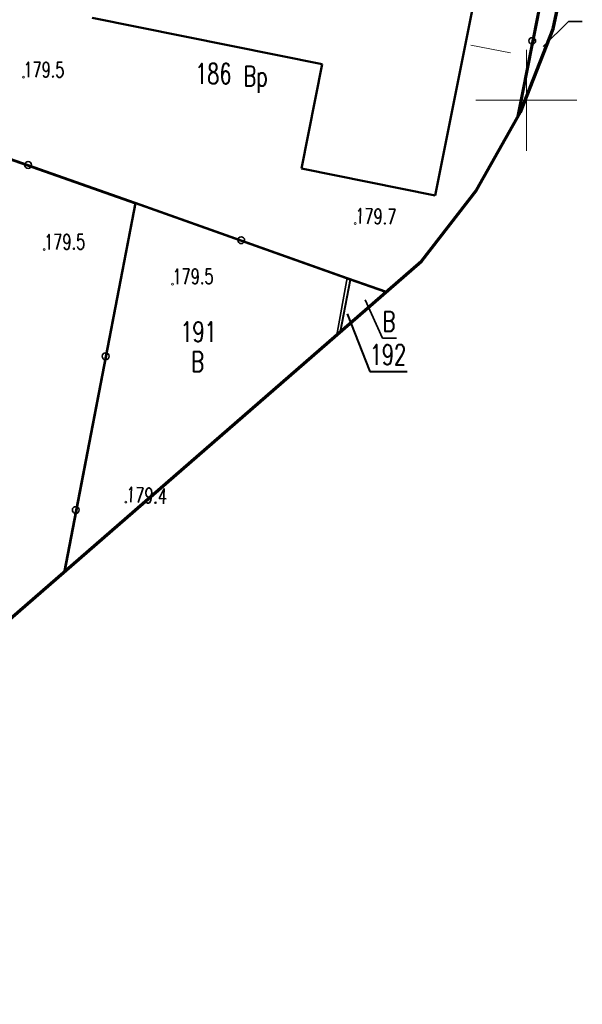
# Model space of a CAD drawing. Header units: metres. Extents: x 7429064 to 7430889, y 5709479 to 5710355.
# Tile 47 of 56: x 7429875 to 7429903, y 5710105 to 5710154. Entities that reach past the tile are written whole.
import ezdxf
from ezdxf.enums import TextEntityAlignment as Align

# ---------------------------------------------------------------- set-up
doc = ezdxf.new("R2010")
doc.units = ezdxf.units.M
for name, pattern in [('1', [0]), ('3_EGBU_A', [0]), ('4_SUPG_P_01', [2.5, 2, -0.5]), ('7_SUPB_P_01', [2.5, 2, -0.5]), ('7_SUPG_P_01', [2.5, 2, -0.5])]:
    doc.linetypes.add(name, pattern=pattern)
doc.layers.add('_1_X-REFY', color=7, linetype='Continuous')
for name, color, linetype, lineweight, true_color in [('DZIALKA_L_0', 7, '1', 40, 0x008000), ('DZIALKA_T_0', 7, 'Continuous', 40, 0x008000), ('UZYTKI_T_0', 7, 'Continuous', 35, 0x008000)]:
    doc.layers.add(name, color=color, linetype=linetype, lineweight=lineweight, true_color=true_color)
for name, color, linetype, lineweight in [('EGBB_L_0', 252, '3_EGBU_A', 50), ('KRZYZE_L_0', 252, '1', 18), ('KTOK_L_4', 252, 'Continuous', 35), ('RTPW_T_0', 252, 'Continuous', 15), ('SUPP_L_3', 252, '4_SUPG_P_01', 18), ('zakres', 252, 'Continuous', 70)]:
    doc.layers.add(name, color=color, linetype=linetype, lineweight=lineweight)
doc.styles.get("Standard").update_dxf_attribs({"font": 'simplex.shx'})

# ---------------------------------------------------------------- blocks, each defined once
blk = doc.blocks.new('3_RTPW01')
at = {"linetype": 'Continuous'}
blk.add_circle((0, 0), 0.045, dxfattribs=at)
blk = doc.blocks.new('X-ref_MDCP_Szara')
at = {"layer": 'DZIALKA_L_0', "linetype": '1'}
for p, q in [((7429899.623, 5710149.249), (7429902.616, 5710164.38)), ((7429870.06, 5710148.64), (7429880.69, 5710144.89)), ((7429880.69, 5710144.89), (7429877.202, 5710126.732)), ((7429891.29, 5710141.13), (7429880.69, 5710144.89)), ((7429891.29, 5710141.13), (7429890.798, 5710138.56)), ((7429893.044, 5710140.514), (7429891.29, 5710141.13))]:
    blk.add_line(p, q, dxfattribs=at)
at = {"layer": 'DZIALKA_T_0', "linetype": 'Continuous'}
for p, q in [((7429891.138, 5710139.452), (7429892.26, 5710136.595)), ((7429892.26, 5710136.595), (7429894.106, 5710136.595))]:
    blk.add_line(p, q, dxfattribs=at)
at = {"layer": 'EGBB_L_0', "linetype": '3_EGBU_A'}
for p, q in [((7429895.5, 5710145.29), (7429898.29, 5710159.31)), ((7429878.54, 5710154.08), (7429889.91, 5710151.79)), ((7429889.91, 5710151.79), (7429888.89, 5710146.62)), ((7429888.89, 5710146.62), (7429895.5, 5710145.29))]:
    blk.add_line(p, q, dxfattribs=at)
at = {"layer": 'KRZYZE_L_0', "linetype": '1'}
for p, q in [((7429900, 5710147.5), (7429900, 5710152.5)), ((7429897.5, 5710150), (7429902.5, 5710150))]:
    blk.add_line(p, q, dxfattribs=at)
at = {"layer": 'KTOK_L_4'}
for p, q in [((7429900.286, 5710152.936), (7429901.674, 5710159.894)), ((7429899.511, 5710149.052), (7429900.286, 5710152.936)), ((7429870.09, 5710148.67), (7429875.385, 5710146.805)), ((7429875.385, 5710146.805), (7429880.68, 5710144.94)), ((7429880.68, 5710144.94), (7429879.21, 5710137.345)), ((7429880.68, 5710144.94), (7429885.91, 5710143.085)), ((7429885.91, 5710143.085), (7429891.14, 5710141.23)), ((7429891.14, 5710141.23), (7429890.628, 5710138.412)), ((7429891.14, 5710141.23), (7429893.09, 5710140.554)), ((7429879.21, 5710137.345), (7429877.74, 5710129.75)), ((7429877.74, 5710129.75), (7429877.146, 5710126.683))]:
    blk.add_line(p, q, dxfattribs=at)
for centre in [(7429900.286, 5710152.936), (7429875.385, 5710146.805), (7429885.91, 5710143.085), (7429879.21, 5710137.345), (7429877.74, 5710129.75)]:
    blk.add_circle(centre, 0.17, dxfattribs=at)
at = {"layer": 'SUPP_L_3', "linetype": '7_SUPG_P_01'}
blk.add_line((7429899.22, 5710152.34), (7429896.991, 5710152.781), dxfattribs=at)
at = {"layer": 'SUPP_L_3', "linetype": '7_SUPB_P_01'}
blk.add_line((7429899.22, 5710152.34), (7429896.991, 5710152.781), dxfattribs=at)
at = {"layer": 'UZYTKI_T_0', "linetype": 'Continuous'}
for p, q in [((7429900.834, 5710152.656), (7429902.075, 5710153.894)), ((7429902.075, 5710153.894), (7429902.762, 5710153.894)), ((7429892.03, 5710140.143), (7429892.893, 5710138.234)), ((7429892.893, 5710138.234), (7429893.581, 5710138.234))]:
    blk.add_line(p, q, dxfattribs=at)
at = {"layer": 'zakres', "linetype": 'Continuous', "lineweight": 70, "flags": 128}
for points in [[(7429894.812, 5710142.052), (7429897.529, 5710145.552), (7429899.713, 5710149.408), (7429901.318, 5710153.538), (7429902.453, 5710158.878), (7429902.623, 5710164.334), (7429901.822, 5710169.735)], [(7429664.145, 5709938.943), (7429852.365, 5710105.124), (7429894.812, 5710142.052)]]:
    blk.add_lwpolyline(points, dxfattribs=at)
at = {"layer": 'RTPW_T_0'}
for p in [(7429875.15, 5710151.14), (7429891.54, 5710143.91), (7429876.18, 5710142.62), (7429882.52, 5710140.91), (7429880.21, 5710130.14)]:
    blk.add_blockref('3_RTPW01', p, dxfattribs=at)
at = {"layer": 'DZIALKA_T_0', "width": 0.7}
for s, p in [('186', (7429883.63, 5710151.816)), ('191', (7429882.905, 5710139.056)), ('192', (7429892.26, 5710137.928))]:
    blk.add_text(s, height=1, dxfattribs=at).set_placement(p, align=Align.TOP_LEFT)
at = {"layer": 'RTPW_T_0', "width": 0.7}
for s, rotation, p in [('179.5', 359.7804, (7429875.15, 5710151.14)), ('179.7', 358.7364, (7429891.54, 5710143.91)), ('179.5', 0.3888, (7429876.18, 5710142.62)), ('179.5', 0.4848, (7429882.52, 5710140.91)), ('179.4', 357.4683, (7429880.21, 5710130.14))]:
    blk.add_text(s, height=0.75, rotation=rotation, dxfattribs=at).set_placement(p)
at = {"layer": 'UZYTKI_T_0', "width": 0.7}
for s, p in [('Bp', (7429886.018, 5710151.693)), ('B', (7429892.893, 5710139.568)), ('B', (7429883.437, 5710137.575))]:
    blk.add_text(s, height=1, dxfattribs=at).set_placement(p, align=Align.TOP_LEFT)

msp = doc.modelspace()

# ---------------------------------------------------------------- block references
at = {"layer": '_1_X-REFY'}
msp.add_blockref('X-ref_MDCP_Szara', (0, 0), dxfattribs=at)

doc.saveas('drawing.dxf')
